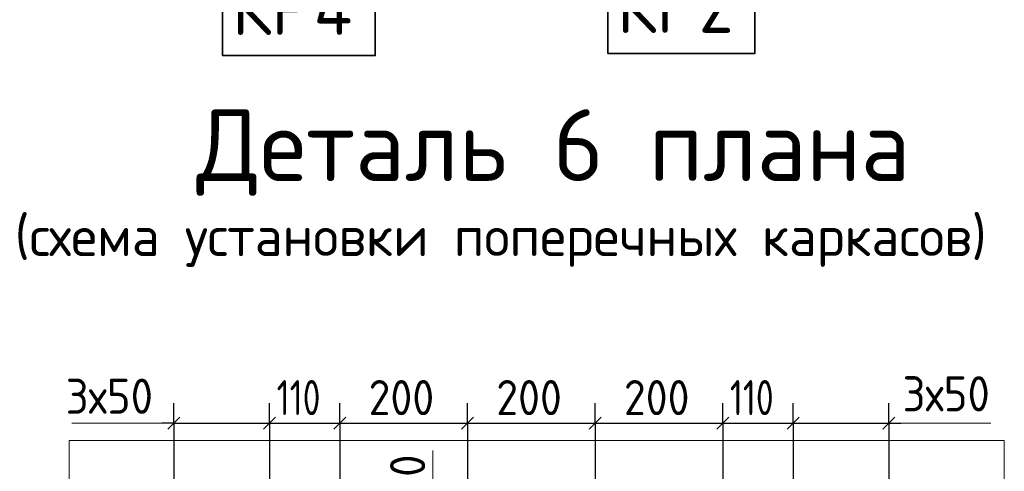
# Model space of a CAD drawing. Header units: millimetres. Extents: x 0 to 50400, y 0 to 35640.
# Tile 29 of 46: x 16401 to 23804, y 15882 to 19279. Entities that reach past the tile are written whole.
import ezdxf

# ---------------------------------------------------------------- set-up
doc = ezdxf.new("R2010")
doc.units = ezdxf.units.MM
for name, color, linetype, lineweight in [('Standard', 7, 'Continuous', 25), ('Размерная линия_ общее', 7, 'Continuous', 13), ('Текст_ общее', 7, 'Continuous', 25)]:
    doc.layers.add(name, color=color, linetype=linetype, lineweight=lineweight)
doc.styles.add('ISOCPEUR', font='txt')

msp = doc.modelspace()

# ---------------------------------------------------------------- linework, layer by layer
at = {"layer": 'Standard', "color": 251, "linetype": 'Continuous', "lineweight": -3, "true_color": 0x656565, "transparency": 33554687}
for p, q in [((17559.9, 16244.7), (17559.9, 16394.7)), ((18279.9, 16244.7), (18279.9, 16394.7)), ((18807.9, 16244.7), (18807.9, 16394.7)), ((19767.9, 16244.7), (19767.9, 16394.7)), ((20727.9, 16244.7), (20727.9, 16394.7)), ((21687.9, 16244.7), (21687.9, 16394.7)), ((22215.9, 16244.7), (22215.9, 16394.7)), ((22935.9, 16244.7), (22935.9, 16394.7)), ((17559.9, 16244.7), (17559.9, 16094.7)), ((17559.9, 16244.7), (17559.9, 15343.3)), ((18279.9, 16244.7), (18279.9, 16094.7)), ((18279.9, 16244.7), (18279.9, 15343.3)), ((18807.9, 16244.7), (18807.9, 16094.7)), ((18807.9, 16244.7), (18807.9, 15271.3)), ((19767.9, 16244.7), (19767.9, 16094.7)), ((19767.9, 16244.7), (19767.9, 15271.3)), ((20727.9, 16244.7), (20727.9, 16094.7)), ((20727.9, 16244.7), (20727.9, 15271.3)), ((21687.9, 16244.7), (21687.9, 16094.7)), ((21687.9, 16244.7), (21687.9, 15271.3)), ((22215.9, 16244.7), (22215.9, 16094.7)), ((22215.9, 16244.7), (22215.9, 15119.7)), ((22935.9, 16244.7), (22935.9, 16094.7)), ((22935.9, 16244.7), (22935.9, 15119.7))]:
    msp.add_line(p, q, dxfattribs=at)
at = {"layer": 'Standard', "color": 7, "linetype": 'Continuous', "lineweight": 25, "transparency": 33554687}
for p, q in [((17514.9, 16199.7), (17604.9, 16289.7)), ((18234.9, 16199.7), (18324.9, 16289.7)), ((18762.9, 16199.7), (18852.9, 16289.7)), ((19722.9, 16199.7), (19812.9, 16289.7)), ((20682.9, 16199.7), (20772.9, 16289.7)), ((21642.9, 16199.7), (21732.9, 16289.7)), ((22170.9, 16199.7), (22260.9, 16289.7)), ((22890.9, 16199.7), (22980.9, 16289.7))]:
    msp.add_line(p, q, dxfattribs=at)
at = {"layer": 'Standard', "color": 7, "linetype": 'Continuous', "lineweight": -3, "transparency": 33554687}
for p, q in [((17559.9, 16244.7), (17469.9, 16244.7)), ((17559.9, 16244.7), (18279.9, 16244.7)), ((18279.9, 16244.7), (18807.9, 16244.7)), ((18807.9, 16244.7), (19767.9, 16244.7)), ((19767.9, 16244.7), (20727.9, 16244.7)), ((20727.9, 16244.7), (21687.9, 16244.7)), ((21687.9, 16244.7), (22215.9, 16244.7)), ((22215.9, 16244.7), (22935.9, 16244.7)), ((22935.9, 16244.7), (23025.9, 16244.7))]:
    msp.add_line(p, q, dxfattribs=at)
at = {"layer": 'Standard', "color": 254, "linetype": 'Continuous', "lineweight": 18, "true_color": 0xc4c4ff, "transparency": 33554687}
msp.add_lwpolyline([(16773.7, 10772.8), (23804.2, 10772.8), (23804.2, 16113.9), (16773.7, 16113.9), (16773.7, 10772.8)], dxfattribs=at)
at = {"layer": 'Размерная линия_ общее', "color": 7, "linetype": 'Continuous', "lineweight": 13, "transparency": 33554687}
for p, q in [((16791.9, 16244.7), (17559.9, 16244.7)), ((22935.9, 16244.7), (23703.9, 16244.7)), ((19508.1, 16039.3), (19508.1, 15175.3))]:
    msp.add_line(p, q, dxfattribs=at)
at = {"layer": 'Текст_ общее', "color": 7, "linetype": 'Continuous', "lineweight": 35, "transparency": 33554687}
for points in [[(17926.7, 19009.3), (19074.7, 19009.3), (19074.7, 19709.3), (17926.7, 19709.3), (17926.7, 19009.3)], [(20822, 19024.3), (21928.1, 19024.3), (21928.1, 19724.3), (20822, 19724.3), (20822, 19024.3)]]:
    msp.add_lwpolyline(points, dxfattribs=at)

# ---------------------------------------------------------------- texts
at = {"layer": 'Standard', "color": 7, "linetype": 'Continuous', "lineweight": 25, "transparency": 33554687, "char_height": 264, "attachment_point": 7, "style": 'ISOCPEUR'}
for s, insert, width in [('\\W0.93;3х50', (23039, 16333.3), 861.704), ('\\W0.93;3х50', (16746.4, 16315.1), 861.713), ('\\W0.74;110', (18332.7, 16304.7), 546.185), ('\\W0.91;200', (19023.9, 16304.7), 674.386), ('\\W0.91;200', (19983.9, 16304.7), 674.386), ('\\W0.91;200', (20943.9, 16304.7), 674.386), ('\\W0.74;110', (21740.7, 16304.7), 546.185)]:
    msp.add_mtext(s, dxfattribs=dict(at, insert=insert, width=width))
at = {"layer": 'Standard', "color": 7, "linetype": 'Continuous', "lineweight": 25, "transparency": 33554687, "insert": (19449.5, 15352.1), "char_height": 264, "width": 861.721, "attachment_point": 7, "rotation": 90, "style": 'ISOCPEUR'}
msp.add_mtext('\\W0.93;3х50', dxfattribs=at)
at = {"layer": 'Текст_ общее', "color": 7, "linetype": 'Continuous', "lineweight": 35, "transparency": 33554687, "char_height": 420, "attachment_point": 7, "style": 'ISOCPEUR'}
for s, insert, width in [('\\W0.92;КР4', (17996.7, 19163.3), 1201.282), ('\\W0.92;КР2', (20892, 19178.3), 1158.548)]:
    msp.add_mtext(s, dxfattribs=dict(at, insert=insert, width=width))
at = {"layer": 'Текст_ общее', "color": 7, "linetype": 'Continuous', "lineweight": 50, "transparency": 33554687, "attachment_point": 7, "style": 'ISOCPEUR'}
for s, insert, char_height, width in [('\\W0.98;  Деталь 6 плана', (17056.3, 17954.2), 540, 6472.773), ('\\W0.99;(схема установки поперечных каркасов)', (16363.3, 17419.6), 300, 7794.584)]:
    msp.add_mtext(s, dxfattribs=dict(at, insert=insert, char_height=char_height, width=width))

doc.saveas('drawing.dxf')
